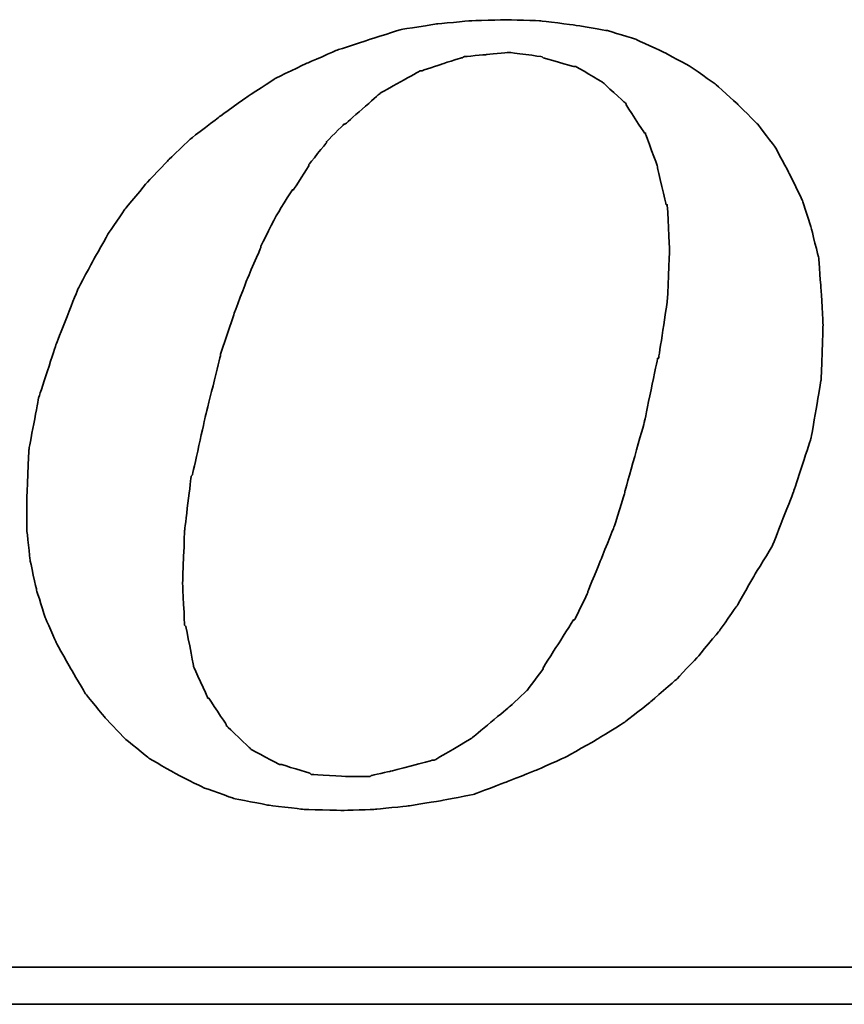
# Model space of a CAD drawing. Header units: millimetres. Extents: x 904 to 1270, y 438 to 567.
# Tile 50 of 54: x 1200.53 to 1205.78, y 471.35 to 477.62. Entities that reach past the tile are written whole.
import ezdxf

# ---------------------------------------------------------------- set-up
doc = ezdxf.new("R2010")
doc.units = ezdxf.units.MM
doc.layers.add('DIM', color=4, linetype='CONTINUOUS')
doc.layers.add('layer 1', color=7, linetype='CONTINUOUS')

# ---------------------------------------------------------------- blocks, each defined once
blk = doc.blocks.new('TBI MOTION logo(完整正式版)')
at = {"layer": 'layer 1', "color": 22, "lineweight": 35}
for points, knots in [([(35.79625, -6.98375), (35.79625, -6.98375), (36.23125, -7.43875), (36.23125, -7.43875), (36.23125, -7.43875), (36.23125, -7.43875), (36.75625, -7.87125), (36.75625, -7.87125), (36.75625, -7.87125), (36.75625, -7.87125), (37.33125, -8.20375), (37.33125, -8.20375), (37.33125, -8.20375), (37.33125, -8.20375), (37.95625, -8.51875), (37.95625, -8.51875), (37.95625, -8.51875), (37.95625, -8.51875), (38.62625, -8.75875), (38.62625, -8.75875), (38.62625, -8.75875), (38.62625, -8.75875), (39.37125, -8.90375), (39.37125, -8.90375), (39.37125, -8.90375), (39.37125, -8.90375), (40.14125, -8.99875), (40.14125, -8.99875), (40.14125, -8.99875), (40.14125, -8.99875), (41.02625, -9.02375), (41.02625, -9.02375), (41.02625, -9.02375), (41.02625, -9.02375), (41.74625, -8.99875), (41.74625, -8.99875), (41.74625, -8.99875), (41.74625, -8.99875), (42.46625, -8.92375), (42.46625, -8.92375), (42.46625, -8.92375), (42.46625, -8.92375), (43.21125, -8.80625), (43.21125, -8.80625), (43.21125, -8.80625), (43.21125, -8.80625), (43.93125, -8.66375), (43.93125, -8.66375), (43.93125, -8.66375), (43.93125, -8.66375), (44.62625, -8.39875), (44.62625, -8.39875), (44.62625, -8.39875), (44.62625, -8.39875), (45.29625, -8.13375), (45.29625, -8.13375), (45.29625, -8.13375), (45.29625, -8.13375), (45.94625, -7.84375), (45.94625, -7.84375), (45.94625, -7.84375), (45.94625, -7.84375), (46.61625, -7.46375), (46.61625, -7.46375), (46.61625, -7.46375), (46.61625, -7.46375), (47.24125, -7.07875), (47.24125, -7.07875), (47.24125, -7.07875), (47.24125, -7.07875), (47.81625, -6.62375), (47.81625, -6.62375), (47.81625, -6.62375), (47.81625, -6.62375), (48.36875, -6.14375), (48.36875, -6.14375), (48.36875, -6.14375), (48.36875, -6.14375), (48.84625, -5.64125), (48.84625, -5.64125), (48.84625, -5.64125), (48.84625, -5.64125), (49.32625, -5.06375), (49.32625, -5.06375), (49.32625, -5.06375), (49.32625, -5.06375), (49.71125, -4.51374), (49.71125, -4.51374), (49.71125, -4.51374), (49.71125, -4.51374), (50.09625, -3.83874), (50.09625, -3.83874), (50.09625, -3.83874), (50.09625, -3.83874), (50.48125, -3.21374), (50.48125, -3.21374), (50.48125, -3.21374), (50.48125, -3.21374), (50.96125, -1.99125), (50.96125, -1.99125), (50.96125, -1.99125), (50.96125, -1.99125), (51.34375, -0.81875), (51.34375, -0.81875), (51.34375, -0.81875), (51.34375, -0.81875), (51.56125, 0.45624), (51.56125, 0.45624), (51.56125, 0.45624), (51.56125, 0.45624), (51.60625, 1.67624), (51.60625, 1.67624), (51.60625, 1.67624), (51.60625, 1.67624), (51.56125, 2.44625), (51.56125, 2.44625), (51.56125, 2.44625), (51.56125, 2.44625), (51.51125, 3.14125), (51.51125, 3.14125), (51.51125, 3.14125), (51.51125, 3.14125), (51.34375, 3.81125), (51.34375, 3.81125), (51.34375, 3.81125), (51.34375, 3.81125), (51.15125, 4.41125), (51.15125, 4.41125), (51.15125, 4.41125), (51.15125, 4.41125), (50.86125, 5.01125), (50.86125, 5.01125), (50.86125, 5.01125), (50.86125, 5.01125), (50.55125, 5.58875), (50.55125, 5.58875), (50.55125, 5.58875), (50.55125, 5.58875), (50.16625, 6.09125), (50.16625, 6.09125), (50.16625, 6.09125), (50.16625, 6.09125), (49.71125, 6.54875), (49.71125, 6.54875), (49.71125, 6.54875), (49.71125, 6.54875), (49.23125, 6.98125), (49.23125, 6.98125), (49.23125, 6.98125), (49.23125, 6.98125), (48.67875, 7.36625), (48.67875, 7.36625), (48.67875, 7.36625), (48.67875, 7.36625), (48.10375, 7.67625), (48.10375, 7.67625), (48.10375, 7.67625), (48.10375, 7.67625), (47.48125, 7.96375), (47.48125, 7.96375), (47.48125, 7.96375), (47.48125, 7.96375), (46.85625, 8.15625), (46.85625, 8.15625), (46.85625, 8.15625), (46.85625, 8.15625), (46.13625, 8.27624), (46.13625, 8.27624), (46.13625, 8.27624), (46.13625, 8.27624), (45.39125, 8.37125), (45.39125, 8.37125), (45.39125, 8.37125), (45.39125, 8.37125), (44.62625, 8.39624), (44.62625, 8.39624), (44.62625, 8.39624), (44.62625, 8.39624), (43.83625, 8.37125), (43.83625, 8.37125), (43.83625, 8.37125), (43.83625, 8.37125), (43.09125, 8.30125), (43.09125, 8.30125), (43.09125, 8.30125), (43.09125, 8.30125), (42.32125, 8.18125), (42.32125, 8.18125), (42.32125, 8.18125), (42.32125, 8.18125), (41.62875, 7.96375), (41.62875, 7.96375), (41.62875, 7.96375), (41.62875, 7.96375), (40.90625, 7.72625), (40.90625, 7.72625), (40.90625, 7.72625), (40.90625, 7.72625), (40.23624, 7.43625), (40.23624, 7.43625), (40.23624, 7.43625), (40.23624, 7.43625), (39.54124, 7.10125), (39.54124, 7.10125), (39.54124, 7.10125), (39.54124, 7.10125), (38.91625, 6.69125), (38.91625, 6.69125), (38.91625, 6.69125), (38.91625, 6.69125), (38.31625, 6.26125), (38.31625, 6.26125), (38.31625, 6.26125), (38.31625, 6.26125), (37.69125, 5.78125), (37.69125, 5.78125), (37.69125, 5.78125), (37.69125, 5.78125), (37.18625, 5.30125), (37.18625, 5.30125), (37.18625, 5.30125), (37.18625, 5.30125), (36.70625, 4.79624), (36.70625, 4.79624), (36.70625, 4.79624), (36.70625, 4.79624), (36.23125, 4.22125), (36.23125, 4.22125), (36.23125, 4.22125), (36.23125, 4.22125), (35.87124, 3.69375), (35.87124, 3.69375), (35.87124, 3.69375), (35.87124, 3.69375), (35.53125, 3.09125), (35.53125, 3.09125), (35.53125, 3.09125), (35.53125, 3.09125), (35.19875, 2.47125), (35.19875, 2.47125), (35.19875, 2.47125), (35.19875, 2.47125), (34.71625, 1.24625), (34.71625, 1.24625), (34.71625, 1.24625), (34.71625, 1.24625), (34.33125, 0.06874), (34.33125, 0.06874), (34.33125, 0.06874), (34.33125, 0.06874), (34.11625, -1.07875), (34.11625, -1.07875), (34.11625, -1.07875), (34.11625, -1.07875), (34.07125, -2.15875), (34.07125, -2.15875), (34.07125, -2.15875), (34.07125, -2.15875), (34.07125, -2.85375), (34.07125, -2.85375), (34.07125, -2.85375), (34.07125, -2.85375), (34.14125, -3.50375), (34.14125, -3.50375), (34.14125, -3.50375), (34.14125, -3.50375), (34.28625, -4.17375), (34.28625, -4.17375), (34.28625, -4.17375), (34.28625, -4.17375), (34.47625, -4.77624), (34.47625, -4.77624), (34.47625, -4.77624), (34.47625, -4.77624), (34.71625, -5.32625), (34.71625, -5.32625), (34.71625, -5.32625), (34.71625, -5.32625), (35.05375, -5.92875), (35.05375, -5.92875), (35.05375, -5.92875), (35.05375, -5.92875), (35.36375, -6.45375), (35.36375, -6.45375), (35.36375, -6.45375), (35.36375, -6.45375), (35.79625, -6.98375), (35.79625, -6.98375)], [0, 0, 0, 0, 0.01388889, 0.01388889, 0.01388889, 0.0138889, 0.02777778, 0.02777778, 0.02777778, 0.02777779, 0.04166667, 0.04166667, 0.04166667, 0.04166668, 0.05555556, 0.05555556, 0.05555556, 0.05555557, 0.06944444, 0.06944444, 0.06944444, 0.06944445, 0.08333333, 0.08333333, 0.08333333, 0.08333334, 0.09722222, 0.09722222, 0.09722222, 0.09722223, 0.11111111, 0.11111111, 0.11111111, 0.11111112, 0.125, 0.125, 0.125, 0.12500001, 0.13888889, 0.13888889, 0.13888889, 0.1388889, 0.15277778, 0.15277778, 0.15277778, 0.15277779, 0.16666667, 0.16666667, 0.16666667, 0.16666668, 0.18055556, 0.18055556, 0.18055556, 0.18055557, 0.19444444, 0.19444444, 0.19444444, 0.19444445, 0.20833333, 0.20833333, 0.20833333, 0.20833334, 0.22222222, 0.22222222, 0.22222222, 0.22222223, 0.23611111, 0.23611111, 0.23611111, 0.23611112, 0.25, 0.25, 0.25, 0.25000001, 0.26388889, 0.26388889, 0.26388889, 0.2638889, 0.27777778, 0.27777778, 0.27777778, 0.27777779, 0.29166667, 0.29166667, 0.29166667, 0.29166668, 0.30555556, 0.30555556, 0.30555556, 0.30555557, 0.31944444, 0.31944444, 0.31944444, 0.31944445, 0.33333333, 0.33333333, 0.33333333, 0.33333334, 0.34722222, 0.34722222, 0.34722222, 0.34722223, 0.36111111, 0.36111111, 0.36111111, 0.36111112, 0.375, 0.375, 0.375, 0.37500001, 0.38888889, 0.38888889, 0.38888889, 0.3888889, 0.40277778, 0.40277778, 0.40277778, 0.40277779, 0.41666667, 0.41666667, 0.41666667, 0.41666668, 0.43055556, 0.43055556, 0.43055556, 0.43055557, 0.44444444, 0.44444444, 0.44444444, 0.44444445, 0.45833333, 0.45833333, 0.45833333, 0.45833334, 0.47222222, 0.47222222, 0.47222222, 0.47222223, 0.48611111, 0.48611111, 0.48611111, 0.48611112, 0.5, 0.5, 0.5, 0.50000001, 0.51388889, 0.51388889, 0.51388889, 0.5138889, 0.52777778, 0.52777778, 0.52777778, 0.52777779, 0.54166667, 0.54166667, 0.54166667, 0.54166668, 0.55555556, 0.55555556, 0.55555556, 0.55555557, 0.56944444, 0.56944444, 0.56944444, 0.56944445, 0.58333333, 0.58333333, 0.58333333, 0.58333334, 0.59722222, 0.59722222, 0.59722222, 0.59722223, 0.61111111, 0.61111111, 0.61111111, 0.61111112, 0.625, 0.625, 0.625, 0.62500001, 0.63888889, 0.63888889, 0.63888889, 0.6388889, 0.65277778, 0.65277778, 0.65277778, 0.65277779, 0.66666667, 0.66666667, 0.66666667, 0.66666668, 0.68055556, 0.68055556, 0.68055556, 0.68055557, 0.69444444, 0.69444444, 0.69444444, 0.69444445, 0.70833333, 0.70833333, 0.70833333, 0.70833334, 0.72222222, 0.72222222, 0.72222222, 0.72222223, 0.73611111, 0.73611111, 0.73611111, 0.73611112, 0.75, 0.75, 0.75, 0.75000001, 0.76388889, 0.76388889, 0.76388889, 0.7638889, 0.77777778, 0.77777778, 0.77777778, 0.77777779, 0.79166667, 0.79166667, 0.79166667, 0.79166668, 0.80555556, 0.80555556, 0.80555556, 0.80555557, 0.81944444, 0.81944444, 0.81944444, 0.81944445, 0.83333333, 0.83333333, 0.83333333, 0.83333334, 0.84722222, 0.84722222, 0.84722222, 0.84722223, 0.86111111, 0.86111111, 0.86111111, 0.86111112, 0.875, 0.875, 0.875, 0.87500001, 0.88888889, 0.88888889, 0.88888889, 0.8888889, 0.90277778, 0.90277778, 0.90277778, 0.90277779, 0.91666667, 0.91666667, 0.91666667, 0.91666668, 0.93055556, 0.93055556, 0.93055556, 0.93055557, 0.94444444, 0.94444444, 0.94444444, 0.94444445, 0.95833333, 0.95833333, 0.95833333, 0.95833334, 0.97222222, 0.97222222, 0.97222222, 0.97222223, 0.98611111, 0.98611111, 0.98611111, 0.98611112, 1, 1, 1, 1]), ([(38.33875, 1.03124), (38.33875, 1.03124), (38.62625, 1.89625), (38.62625, 1.89625), (38.62625, 1.89625), (38.62625, 1.89625), (38.91625, 2.66375), (38.91625, 2.66375), (38.91625, 2.66375), (38.91625, 2.66375), (39.22625, 3.38125), (39.22625, 3.38125), (39.22625, 3.38125), (39.22625, 3.38125), (39.22625, 3.40624), (39.22625, 3.40624), (39.22625, 3.40624), (39.22625, 3.40624), (39.56124, 4.07624), (39.56124, 4.07624), (39.56124, 4.07624), (39.56124, 4.07624), (39.92125, 4.65125), (39.92125, 4.65125), (39.92125, 4.65125), (39.92125, 4.65125), (39.94625, 4.65125), (39.94625, 4.65125), (39.94625, 4.65125), (39.94625, 4.65125), (40.28125, 5.17875), (40.28125, 5.17875), (40.28125, 5.17875), (40.28125, 5.17875), (40.28125, 5.20375), (40.28125, 5.20375), (40.28125, 5.20375), (40.28125, 5.20375), (40.66875, 5.68625), (40.66875, 5.68625), (40.66875, 5.68625), (40.66875, 5.68625), (40.66875, 5.70625), (40.66875, 5.70625), (40.66875, 5.70625), (40.66875, 5.70625), (41.05124, 6.09125), (41.05124, 6.09125), (41.05124, 6.09125), (41.05124, 6.09125), (41.07625, 6.09125), (41.07625, 6.09125), (41.07625, 6.09125), (41.07625, 6.09125), (41.84125, 6.76625), (41.84125, 6.76625), (41.84125, 6.76625), (41.84125, 6.76625), (41.86625, 6.78625), (41.86625, 6.78625), (41.86625, 6.78625), (41.86625, 6.78625), (42.73125, 7.26624), (42.73125, 7.26624), (42.73125, 7.26624), (42.73125, 7.26624), (42.75625, 7.26624), (42.75625, 7.26624), (42.75625, 7.26624), (42.75625, 7.26624), (43.18625, 7.41125), (43.18625, 7.41125), (43.18625, 7.41125), (43.18625, 7.41125), (43.64125, 7.55625), (43.64125, 7.55625), (43.64125, 7.55625), (43.64125, 7.55625), (43.66625, 7.55625), (43.66625, 7.55625), (43.66625, 7.55625), (43.66625, 7.55625), (43.69125, 7.58124), (43.69125, 7.58124), (43.69125, 7.58124), (43.69125, 7.58124), (44.19125, 7.62625), (44.19125, 7.62625), (44.19125, 7.62625), (44.19125, 7.62625), (44.67125, 7.67625), (44.67125, 7.67625), (44.67125, 7.67625), (44.67125, 7.67625), (44.69625, 7.67625), (44.69625, 7.67625), (44.69625, 7.67625), (44.69625, 7.67625), (45.41875, 7.58124), (45.41875, 7.58124), (45.41875, 7.58124), (45.41875, 7.58124), (45.44125, 7.55625), (45.44125, 7.55625), (45.44125, 7.55625), (45.44125, 7.55625), (46.11125, 7.36625), (46.11125, 7.36625), (46.11125, 7.36625), (46.11125, 7.36625), (46.13625, 7.36625), (46.13625, 7.36625), (46.13625, 7.36625), (46.13625, 7.36625), (46.15875, 7.36625), (46.15875, 7.36625), (46.15875, 7.36625), (46.15875, 7.36625), (46.73625, 7.02624), (46.73625, 7.02624), (46.73625, 7.02624), (46.73625, 7.02624), (46.76125, 7.00624), (46.76125, 7.00624), (46.76125, 7.00624), (46.76125, 7.00624), (47.24125, 6.57124), (47.24125, 6.57124), (47.24125, 6.57124), (47.24125, 6.57124), (47.26625, 6.54875), (47.26625, 6.54875), (47.26625, 6.54875), (47.26625, 6.54875), (47.26625, 6.52375), (47.26625, 6.52375), (47.26625, 6.52375), (47.26625, 6.52375), (47.67375, 5.89875), (47.67375, 5.89875), (47.67375, 5.89875), (47.67375, 5.89875), (47.69625, 5.89875), (47.69625, 5.89875), (47.69625, 5.89875), (47.69625, 5.89875), (47.69625, 5.87625), (47.69625, 5.87625), (47.69625, 5.87625), (47.69625, 5.87625), (47.96125, 5.15625), (47.96125, 5.15625), (47.96125, 5.15625), (47.96125, 5.15625), (47.96125, 5.13125), (47.96125, 5.13125), (47.96125, 5.13125), (47.96125, 5.13125), (48.15125, 4.31875), (48.15125, 4.31875), (48.15125, 4.31875), (48.15125, 4.31875), (48.17625, 4.31875), (48.17625, 4.31875), (48.17625, 4.31875), (48.17625, 4.31875), (48.17625, 4.29125), (48.17625, 4.29125), (48.17625, 4.29125), (48.17625, 4.29125), (48.22625, 3.33125), (48.22625, 3.33125), (48.22625, 3.33125), (48.22625, 3.33125), (48.22625, 3.30875), (48.22625, 3.30875), (48.22625, 3.30875), (48.22625, 3.30875), (48.17625, 2.20624), (48.17625, 2.20624), (48.17625, 2.20624), (48.17625, 2.20624), (48.17625, 2.18124), (48.17625, 2.18124), (48.17625, 2.18124), (48.17625, 2.18124), (47.98375, 0.93624), (47.98375, 0.93624), (47.98375, 0.93624), (47.98375, 0.93624), (47.96125, 0.93624), (47.96125, 0.93624), (47.96125, 0.93624), (47.96125, 0.93624), (47.67375, -0.45874), (47.67375, -0.45874), (47.67375, -0.45874), (47.67375, -0.45874), (47.24125, -1.99125), (47.24125, -1.99125), (47.24125, -1.99125), (47.24125, -1.99125), (47.24125, -2.01874), (47.24125, -2.01874), (47.24125, -2.01874), (47.24125, -2.01874), (47.00125, -2.78375), (47.00125, -2.78375), (47.00125, -2.78375), (47.00125, -2.78375), (46.71125, -3.50375), (46.71125, -3.50375), (46.71125, -3.50375), (46.71125, -3.50375), (46.42625, -4.19875), (46.42625, -4.19875), (46.42625, -4.19875), (46.42625, -4.19875), (46.42625, -4.22375), (46.42625, -4.22375), (46.42625, -4.22375), (46.42625, -4.22375), (46.13625, -4.82374), (46.13625, -4.82374), (46.13625, -4.82374), (46.13625, -4.82374), (46.11125, -4.82374), (46.11125, -4.82374), (46.11125, -4.82374), (46.11125, -4.82374), (45.77625, -5.35125), (45.77625, -5.35125), (45.77625, -5.35125), (45.77625, -5.35125), (45.44125, -5.87875), (45.44125, -5.87875), (45.44125, -5.87875), (45.44125, -5.87875), (45.44125, -5.90375), (45.44125, -5.90375), (45.44125, -5.90375), (45.44125, -5.90375), (45.10625, -6.35875), (45.10625, -6.35875), (45.10625, -6.35875), (45.10625, -6.35875), (45.08125, -6.38375), (45.08125, -6.38375), (45.08125, -6.38375), (45.08125, -6.38375), (44.69625, -6.74375), (44.69625, -6.74375), (44.69625, -6.74375), (44.69625, -6.74375), (43.88375, -7.41625), (43.88375, -7.41625), (43.88375, -7.41625), (43.88375, -7.41625), (43.85625, -7.43875), (43.85625, -7.43875), (43.85625, -7.43875), (43.85625, -7.43875), (43.04125, -7.91875), (43.04125, -7.91875), (43.04125, -7.91875), (43.04125, -7.91875), (43.01625, -7.91875), (43.01625, -7.91875), (43.01625, -7.91875), (43.01625, -7.91875), (42.99625, -7.91875), (42.99625, -7.91875), (42.99625, -7.91875), (42.99625, -7.91875), (42.08125, -8.15875), (42.08125, -8.15875), (42.08125, -8.15875), (42.08125, -8.15875), (41.65125, -8.25625), (41.65125, -8.25625), (41.65125, -8.25625), (41.65125, -8.25625), (41.62875, -8.27875), (41.62875, -8.27875), (41.62875, -8.27875), (41.62875, -8.27875), (41.60125, -8.27875), (41.60125, -8.27875), (41.60125, -8.27875), (41.60125, -8.27875), (41.12125, -8.27875), (41.12125, -8.27875), (41.12125, -8.27875), (41.12125, -8.27875), (40.35624, -8.23125), (40.35624, -8.23125), (40.35624, -8.23125), (40.35624, -8.23125), (40.33125, -8.23125), (40.33125, -8.23125), (40.33125, -8.23125), (40.33125, -8.23125), (40.30625, -8.20375), (40.30625, -8.20375), (40.30625, -8.20375), (40.30625, -8.20375), (39.68375, -8.01375), (39.68375, -8.01375), (39.68375, -8.01375), (39.68375, -8.01375), (39.66124, -8.01375), (39.66124, -8.01375), (39.66124, -8.01375), (39.66124, -8.01375), (39.63625, -8.01375), (39.63625, -8.01375), (39.63625, -8.01375), (39.63625, -8.01375), (39.01125, -7.67875), (39.01125, -7.67875), (39.01125, -7.67875), (39.01125, -7.67875), (38.98875, -7.65375), (38.98875, -7.65375), (38.98875, -7.65375), (38.98875, -7.65375), (38.48625, -7.17375), (38.48625, -7.17375), (38.48625, -7.17375), (38.48625, -7.17375), (38.45875, -7.14875), (38.45875, -7.14875), (38.45875, -7.14875), (38.45875, -7.14875), (38.45875, -7.12875), (38.45875, -7.12875), (38.45875, -7.12875), (38.45875, -7.12875), (38.07625, -6.54875), (38.07625, -6.54875), (38.07625, -6.54875), (38.07625, -6.54875), (38.05125, -6.54875), (38.05125, -6.54875), (38.05125, -6.54875), (38.05125, -6.54875), (38.05125, -6.52875), (38.05125, -6.52875), (38.05125, -6.52875), (38.05125, -6.52875), (37.74125, -5.85375), (37.74125, -5.85375), (37.74125, -5.85375), (37.74125, -5.85375), (37.74125, -5.82875), (37.74125, -5.82875), (37.74125, -5.82875), (37.74125, -5.82875), (37.57375, -4.96875), (37.57375, -4.96875), (37.57375, -4.96875), (37.57375, -4.96875), (37.54625, -4.94375), (37.54625, -4.94375), (37.54625, -4.94375), (37.54625, -4.94375), (37.50125, -4.03375), (37.50125, -4.03375), (37.50125, -4.03375), (37.50125, -4.03375), (37.50125, -4.00875), (37.50125, -4.00875), (37.50125, -4.00875), (37.50125, -4.00875), (37.54625, -2.85375), (37.54625, -2.85375), (37.54625, -2.85375), (37.54625, -2.85375), (37.69125, -1.65875), (37.69125, -1.65875), (37.69125, -1.65875), (37.69125, -1.65875), (37.71624, -1.63375), (37.71624, -1.63375), (37.71624, -1.63375), (37.71624, -1.63375), (38.00375, -0.33875), (38.00375, -0.33875), (38.00375, -0.33875), (38.00375, -0.33875), (38.33875, 1.00624), (38.33875, 1.00624), (38.33875, 1.00624), (38.33875, 1.00624), (38.33875, 1.03124), (38.33875, 1.03124)], [0, 0, 0, 0, 0.01010101, 0.01010101, 0.01010101, 0.01010102, 0.02020202, 0.02020202, 0.02020202, 0.02020203, 0.03030303, 0.03030303, 0.03030303, 0.03030304, 0.04040404, 0.04040404, 0.04040404, 0.04040405, 0.05050505, 0.05050505, 0.05050505, 0.05050506, 0.06060606, 0.06060606, 0.06060606, 0.06060607, 0.07070707, 0.07070707, 0.07070707, 0.07070708, 0.08080808, 0.08080808, 0.08080808, 0.08080809, 0.09090909, 0.09090909, 0.09090909, 0.0909091, 0.1010101, 0.1010101, 0.1010101, 0.10101011, 0.11111111, 0.11111111, 0.11111111, 0.11111112, 0.12121212, 0.12121212, 0.12121212, 0.12121213, 0.13131313, 0.13131313, 0.13131313, 0.13131314, 0.14141414, 0.14141414, 0.14141414, 0.14141415, 0.15151515, 0.15151515, 0.15151515, 0.15151516, 0.16161616, 0.16161616, 0.16161616, 0.16161617, 0.17171717, 0.17171717, 0.17171717, 0.17171718, 0.18181818, 0.18181818, 0.18181818, 0.18181819, 0.19191919, 0.19191919, 0.19191919, 0.1919192, 0.2020202, 0.2020202, 0.2020202, 0.20202021, 0.21212121, 0.21212121, 0.21212121, 0.21212122, 0.22222222, 0.22222222, 0.22222222, 0.22222223, 0.23232323, 0.23232323, 0.23232323, 0.23232324, 0.24242424, 0.24242424, 0.24242424, 0.24242425, 0.25252525, 0.25252525, 0.25252525, 0.25252526, 0.26262626, 0.26262626, 0.26262626, 0.26262627, 0.27272727, 0.27272727, 0.27272727, 0.27272728, 0.28282828, 0.28282828, 0.28282828, 0.28282829, 0.29292929, 0.29292929, 0.29292929, 0.2929293, 0.3030303, 0.3030303, 0.3030303, 0.30303031, 0.31313131, 0.31313131, 0.31313131, 0.31313132, 0.32323232, 0.32323232, 0.32323232, 0.32323233, 0.33333333, 0.33333333, 0.33333333, 0.33333334, 0.34343434, 0.34343434, 0.34343434, 0.34343435, 0.35353535, 0.35353535, 0.35353535, 0.35353536, 0.36363636, 0.36363636, 0.36363636, 0.36363637, 0.37373737, 0.37373737, 0.37373737, 0.37373738, 0.38383838, 0.38383838, 0.38383838, 0.38383839, 0.39393939, 0.39393939, 0.39393939, 0.3939394, 0.4040404, 0.4040404, 0.4040404, 0.40404041, 0.41414141, 0.41414141, 0.41414141, 0.41414142, 0.42424242, 0.42424242, 0.42424242, 0.42424243, 0.43434343, 0.43434343, 0.43434343, 0.43434344, 0.44444444, 0.44444444, 0.44444444, 0.44444445, 0.45454545, 0.45454545, 0.45454545, 0.45454546, 0.46464646, 0.46464646, 0.46464646, 0.46464647, 0.47474747, 0.47474747, 0.47474747, 0.47474748, 0.48484848, 0.48484848, 0.48484848, 0.48484849, 0.49494949, 0.49494949, 0.49494949, 0.4949495, 0.50505051, 0.50505051, 0.50505051, 0.50505052, 0.51515152, 0.51515152, 0.51515152, 0.51515153, 0.52525253, 0.52525253, 0.52525253, 0.52525254, 0.53535354, 0.53535354, 0.53535354, 0.53535355, 0.54545455, 0.54545455, 0.54545455, 0.54545456, 0.55555556, 0.55555556, 0.55555556, 0.55555557, 0.56565657, 0.56565657, 0.56565657, 0.56565658, 0.57575758, 0.57575758, 0.57575758, 0.57575759, 0.58585859, 0.58585859, 0.58585859, 0.5858586, 0.5959596, 0.5959596, 0.5959596, 0.59595961, 0.60606061, 0.60606061, 0.60606061, 0.60606062, 0.61616162, 0.61616162, 0.61616162, 0.61616163, 0.62626263, 0.62626263, 0.62626263, 0.62626264, 0.63636364, 0.63636364, 0.63636364, 0.63636365, 0.64646465, 0.64646465, 0.64646465, 0.64646466, 0.65656566, 0.65656566, 0.65656566, 0.65656567, 0.66666667, 0.66666667, 0.66666667, 0.66666668, 0.67676768, 0.67676768, 0.67676768, 0.67676769, 0.68686869, 0.68686869, 0.68686869, 0.6868687, 0.6969697, 0.6969697, 0.6969697, 0.69696971, 0.70707071, 0.70707071, 0.70707071, 0.70707072, 0.71717172, 0.71717172, 0.71717172, 0.71717173, 0.72727273, 0.72727273, 0.72727273, 0.72727274, 0.73737374, 0.73737374, 0.73737374, 0.73737375, 0.74747475, 0.74747475, 0.74747475, 0.74747476, 0.75757576, 0.75757576, 0.75757576, 0.75757577, 0.76767677, 0.76767677, 0.76767677, 0.76767678, 0.77777778, 0.77777778, 0.77777778, 0.77777779, 0.78787879, 0.78787879, 0.78787879, 0.7878788, 0.7979798, 0.7979798, 0.7979798, 0.79797981, 0.80808081, 0.80808081, 0.80808081, 0.80808082, 0.81818182, 0.81818182, 0.81818182, 0.81818183, 0.82828283, 0.82828283, 0.82828283, 0.82828284, 0.83838384, 0.83838384, 0.83838384, 0.83838385, 0.84848485, 0.84848485, 0.84848485, 0.84848486, 0.85858586, 0.85858586, 0.85858586, 0.85858587, 0.86868687, 0.86868687, 0.86868687, 0.86868688, 0.87878788, 0.87878788, 0.87878788, 0.87878789, 0.88888889, 0.88888889, 0.88888889, 0.8888889, 0.8989899, 0.8989899, 0.8989899, 0.89898991, 0.90909091, 0.90909091, 0.90909091, 0.90909092, 0.91919192, 0.91919192, 0.91919192, 0.91919193, 0.92929293, 0.92929293, 0.92929293, 0.92929294, 0.93939394, 0.93939394, 0.93939394, 0.93939395, 0.94949495, 0.94949495, 0.94949495, 0.94949496, 0.95959596, 0.95959596, 0.95959596, 0.95959597, 0.96969697, 0.96969697, 0.96969697, 0.96969698, 0.97979798, 0.97979798, 0.97979798, 0.97979799, 0.98989899, 0.98989899, 0.98989899, 0.989899, 1, 1, 1, 1]), ([(75.90875, -9.47875), (75.90875, -9.47875), (75.90875, -12.28625), (75.90875, -12.28625), (75.90875, -12.28625), (75.90875, -12.28625), (75.90875, -12.47875), (75.90875, -12.47875), (75.90875, -12.47875), (75.90875, -12.47875), (75.71625, -12.47875), (75.71625, -12.47875), (75.71625, -12.47875), (75.71625, -12.47875), (-88.32875, -12.47875), (-88.32875, -12.47875), (-88.32875, -12.47875), (-88.32875, -12.47875), (-88.32875, -13.29375), (-88.32875, -13.29375), (-88.32875, -13.29375), (-88.32875, -13.29375), (82.89125, -13.29375), (82.89125, -13.29375), (82.89125, -13.29375), (82.89125, -13.29375), (75.90875, -9.47875), (75.90875, -9.47875)], [0, 0, 0, 0, 0.14285714, 0.14285714, 0.14285714, 0.14285715, 0.28571429, 0.28571429, 0.28571429, 0.2857143, 0.42857143, 0.42857143, 0.42857143, 0.42857144, 0.57142857, 0.57142857, 0.57142857, 0.57142858, 0.71428571, 0.71428571, 0.71428571, 0.71428572, 0.85714286, 0.85714286, 0.85714286, 0.85714287, 1, 1, 1, 1])]:
    blk.add_open_spline(points, degree=3, knots=knots, dxfattribs=at)

msp = doc.modelspace()

# ---------------------------------------------------------------- block references
at = {"layer": 'DIM', "color": 7, "xscale": 0.2889976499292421, "yscale": 0.2889976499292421, "zscale": 0.2889976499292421}
msp.add_blockref('TBI MOTION logo(完整正式版)', (1190.7338, 475.1942), dxfattribs=at)

doc.saveas('drawing.dxf')
